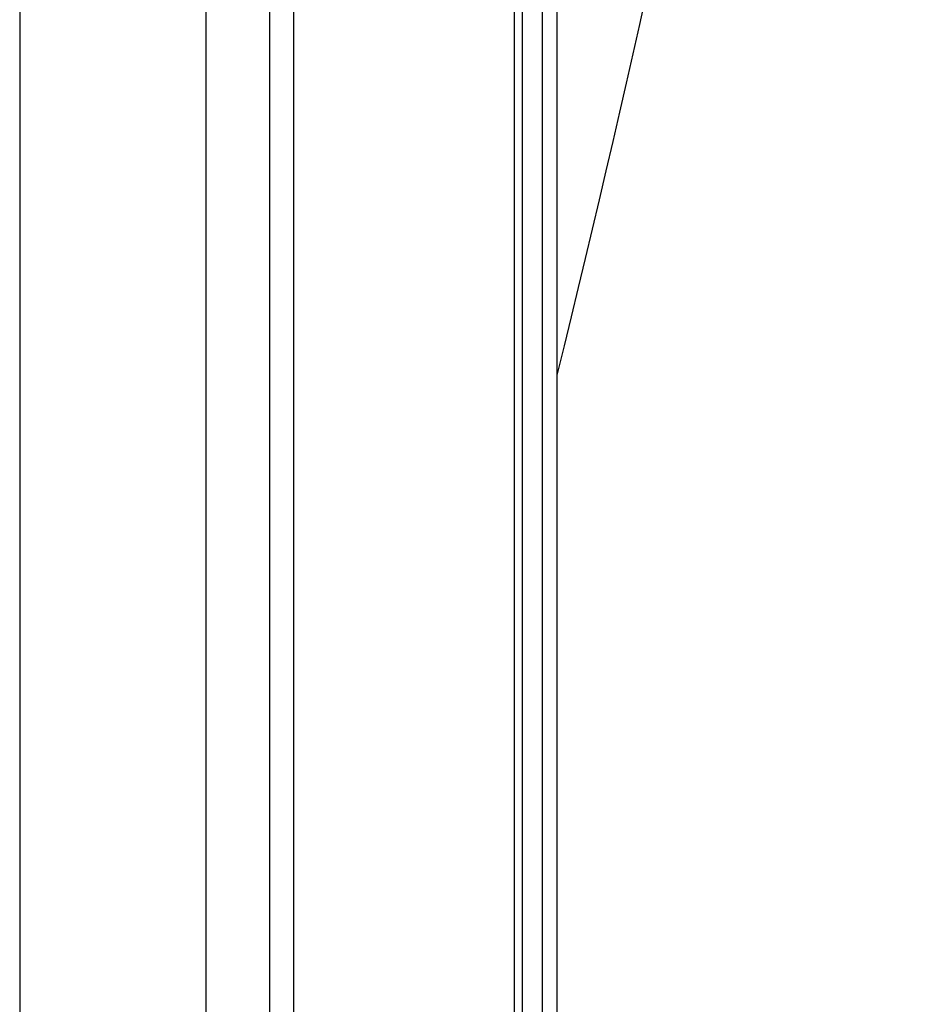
# Model space of a CAD drawing. Header units: millimetres. Extents: x 3811.49 to 3812.61, y 4795.07 to 4797.37.
# Tile 25 of 58: x 3812.22 to 3812.27, y 4796.01 to 4796.07. Entities that reach past the tile are written whole.
import ezdxf

# ---------------------------------------------------------------- set-up
doc = ezdxf.new("R2010")
doc.units = ezdxf.units.MM
doc.layers.add('SANINDUSA', color=3, linetype='Continuous')

msp = doc.modelspace()

# ---------------------------------------------------------------- linework, layer by layer
at = {"layer": 'SANINDUSA'}
for p, q in [((3812.217686, 4797.214547), (3812.217686, 4795.308547)), ((3812.22872, 4797.214547), (3812.22872, 4795.308547)), ((3812.232501, 4797.214547), (3812.232501, 4795.308547)), ((3812.233931, 4797.214547), (3812.233931, 4795.308547)), ((3812.247018, 4797.213256), (3812.247018, 4795.309826)), ((3812.247514, 4795.309917), (3812.247514, 4797.213177)), ((3812.248687, 4797.212547), (3812.248687, 4795.309917)), ((3812.249577, 4795.309917), (3812.249577, 4797.212547))]:
    msp.add_line(p, q, dxfattribs=at)
msp.add_arc((3811.187423, 4796.307388), 1.093719, 346.201318, 352.16422, dxfattribs=at)

doc.saveas('drawing.dxf')
